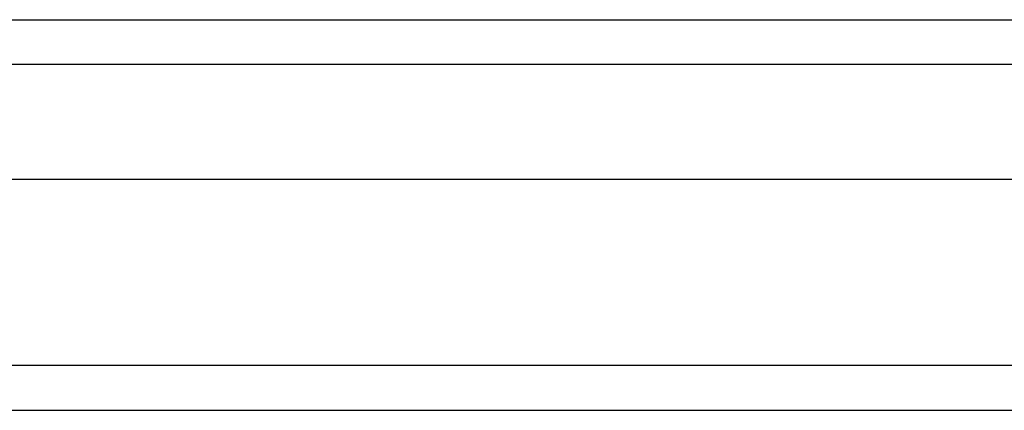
# Model space of a CAD drawing. Header units: inches. Extents: x 17 to 237, y 17 to 149.
# Tile 8 of 115: x 108.019 to 110.202, y 63.166 to 64.032. Entities that reach past the tile are written whole.
import ezdxf

# ---------------------------------------------------------------- set-up
doc = ezdxf.new("R2010")
doc.units = ezdxf.units.IN
doc.header["$MEASUREMENT"] = 0
doc.layers.add('Visible Edges(ANSI)', color=7, linetype='Continuous', lineweight=25)
doc.layers.add('Visible Tangent Edges(ANSI)', color=7, linetype='Continuous', lineweight=25)

msp = doc.modelspace()

# ---------------------------------------------------------------- linework, layer by layer
at = {"layer": 'Visible Edges(ANSI)'}
for p, q in [((106.7328, 64.0323), (140.9385, 64.0323)), ((140.9385, 63.678), (106.7328, 63.678)), ((105.9347, 63.1662), (141.7367, 63.1662))]:
    msp.add_line(p, q, dxfattribs=at)
at = {"layer": 'Visible Tangent Edges(ANSI)'}
for p, q in [((141.0685, 63.9333), (106.6028, 63.9333)), ((141.7367, 63.2652), (105.9347, 63.2652))]:
    msp.add_line(p, q, dxfattribs=at)

doc.saveas('drawing.dxf')
